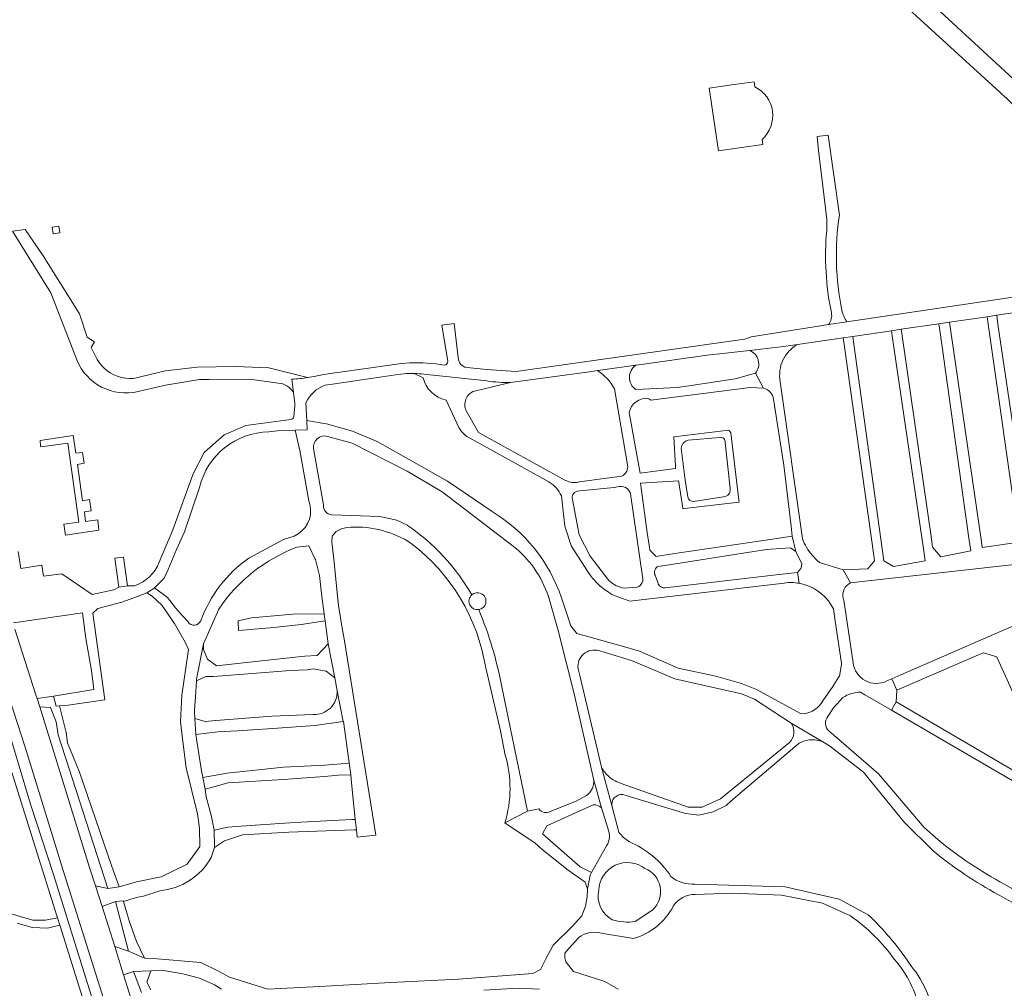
# Model space of a CAD drawing. Extents: x 148869 to 161638, y 453607 to 469810.
# Tile 22 of 256: x 154256 to 154438, y 459976 to 460155. Entities that reach past the tile are written whole.
import ezdxf

# ---------------------------------------------------------------- set-up
doc = ezdxf.new("R2010")
doc.units = 0
for name, color, linetype, lineweight in [('B-RO-VH-VERHARDING_ASFALT-GV', 251, 'CONTINUOUS', 18), ('B-RO-VH-VERHARDING_HALFVERHARDING_GRIND-GV', 251, 'CONTINUOUS', 18), ('B-RO-VH-VERHARDING_SIERBESTRATING-GV', 251, 'CONTINUOUS', 18), ('B-RO-VH-VERHARDING_STRAATBAKSTEEN-GV', 251, 'CONTINUOUS', 18)]:
    doc.layers.add(name, color=color, linetype=linetype, lineweight=lineweight)

msp = doc.modelspace()

# ---------------------------------------------------------------- linework, layer by layer
at = {"layer": 'B-RO-VH-VERHARDING_ASFALT-GV', "flags": 128}
for points in [[(154439.46, 460143.9), (154421.14, 460160.87), (154399.23, 460181.02), (154399.1, 460180.89), (154398.3, 460181.54)], [(154398.42, 460176.9), (154401.67, 460173.78), (154414.92, 460161.58), (154418.76, 460158.12), (154437.05, 460141.37)], [(154450.44, 460105.18), (154444.83, 460104.35), (154408.7, 460098.96), (154405.31, 460098.45), (154404.16, 460098.28), (154391.01, 460096.15), (154390.23, 460095.89), (154389.73, 460095.72), (154347.5, 460089.76), (154344.73, 460089.95), (154342.07, 460090.14), (154338.34, 460090.5)], [(154346.44, 460087.72), (154361.1, 460089.73), (154362.55, 460089.93), (154363.56, 460090.07), (154369.67, 460090.93), (154370.2, 460091), (154382.83, 460092.78), (154386.21, 460093.16), (154390.67, 460093.66), (154396.97, 460094.38), (154399.58, 460094.76), (154408.03, 460096), (154409.79, 460096.26), (154416.94, 460097.31), (154418.74, 460097.57), (154425.71, 460098.59), (154427.68, 460098.88), (154434.67, 460099.91), (154436.42, 460100.16), (154442.33, 460101.03), (154446.86, 460101.7), (154450.65, 460102.25)], [(154336.79, 460092.35), (154336.05, 460098.63), (154333.73, 460098.34), (154334.85, 460091.61)], [(154327.82, 460091.35), (154326.29, 460091.24), (154311.85, 460089.2), (154310.09, 460088.83), (154308.91, 460088.64)], [(154312.15, 460087.21), (154313.94, 460087.48), (154325.63, 460089.23), (154326.73, 460089.34)], [(154330.44, 460089.26), (154342.1, 460088.01)], [(154306, 460088.34), (154306.29, 460085.9), (154306.54, 460083.82), (154306.51, 460083.39), (154306.35, 460081.38)], [(154301.75, 460078.57), (154303.35, 460078.79), (154306.59, 460078.89), (154308.83, 460078.98), (154308.75, 460080.68), (154308.59, 460083.97)], [(154305.83, 460080.9), (154297.46, 460079.75), (154293.46, 460078.03), (154289.76, 460074.77), (154287.73, 460070.82), (154283.95, 460060.49), (154281.46, 460054.46)], [(154280.58, 460049.72), (154282.38, 460051.52), (154283.09, 460053.13), (154284.64, 460056.81), (154286.11, 460060.09), (154288.92, 460068.31)], [(154276.86, 460050.1), (154275.57, 460050.1), (154273.95, 460049.87), (154273.02, 460049.35), (154269.01, 460048.48), (154263.4, 460052.3), (154260.03, 460051.89), (154259.75, 460053.92), (154255.84, 460053.33), (154255.37, 460056.47)], [(154254.46, 460043.23), (154267.23, 460045.08), (154267.87, 460040.35), (154268.91, 460034.41), (154269.34, 460030.94), (154261.85, 460029.65), (154262.38, 460027.83), (154262.99, 460027.88), (154264.17, 460027.97), (154271.36, 460029.02), (154269.13, 460045.03), (154270.11, 460045.93), (154274.55, 460047.07), (154276.77, 460047.87), (154279.18, 460048.82), (154280.44, 460049.58), (154280.58, 460049.72)], [(154301.77, 459896.49), (154299.95, 459901.1), (154296.93, 459909.14), (154290, 459930.17), (154281.91, 459955.58), (154274.82, 459978.13), (154274.57, 459978.9), (154273.23, 459983.33), (154270.86, 459990.76), (154269.65, 459994.58), (154268.56, 459997.94), (154259.32, 460027.68), (154258.83, 460029.26), (154258.55, 460030.12), (154254.74, 460042.07)], [(154253.83, 460028.79), (154256.59, 460020.45), (154259.71, 460010.23), (154263.66, 459997.41), (154276.48, 459956.68), (154277.19, 459954.38), (154280.26, 459944.84), (154283.27, 459935.59), (154284.13, 459932.95), (154287.88, 459921.14), (154291.26, 459910.7)]]:
    msp.add_lwpolyline(points, dxfattribs=at)
at = {"layer": 'B-RO-VH-VERHARDING_ASFALT-GV'}
for points in [[(154437.05, 460141.37, -0.076799), (154442.57, 460135.15)], [(154334.23, 460090.92, 0.056923), (154327.82, 460091.35)], [(154334.85, 460091.61, -0.344587), (154334.23, 460090.92)], [(154338.34, 460090.5, -0.372528), (154336.79, 460092.35)], [(154326.73, 460089.34, -0.023367), (154328.61, 460089.39)], [(154328.61, 460089.39, -0.02245), (154330.44, 460089.26)], [(154308.91, 460088.64, -0.021677), (154306, 460088.34)], [(154342.1, 460088.01, 0.03587), (154346.44, 460087.72)], [(154308.59, 460083.97, -0.204883), (154312.15, 460087.21)], [(154306.35, 460081.38, -0.27272), (154305.83, 460080.9)], [(154288.92, 460068.31, -0.347105), (154301.75, 460078.57)], [(154281.46, 460054.46, -0.212776), (154276.86, 460050.1)]]:
    msp.add_lwpolyline(points, format="xyb", dxfattribs=at)
at = {"layer": 'B-RO-VH-VERHARDING_ASFALT-GV', "flags": 128}
msp.add_lwpolyline([(154273.95, 460049.87), (154275.57, 460050.1), (154274.84, 460055.41), (154273.25, 460055.2)], close=True, dxfattribs=at)
at = {"layer": 'B-RO-VH-VERHARDING_HALFVERHARDING_GRIND-GV', "flags": 128}
for points in [[(154407.32, 460118.72), (154405.22, 460133.53), (154403.19, 460133.24), (154403.44, 460130.66), (154404.77, 460120), (154404.98, 460117.92), (154404.96, 460115.81)], [(154269.99, 460091.99), (154268.83, 460094.19), (154269.49, 460095.23), (154268.11, 460096.11), (154266.7, 460100.42), (154259.95, 460111.2), (154256.62, 460116.05), (154254.29, 460115.71), (154261.41, 460104.31), (154266.21, 460091.91)], [(154442.59, 460058.27), (154436.66, 460098.55), (154436.42, 460100.16), (154434.67, 460099.91), (154434.86, 460098.51), (154440.43, 460059.15)], [(154405.31, 460098.45), (154408.7, 460098.96)], [(154440.57, 460058.16), (154433.74, 460057.22), (154433.6, 460058.21), (154427.93, 460097.16), (154427.68, 460098.88), (154425.71, 460098.59), (154425.88, 460097.39), (154431.29, 460058.93), (154431.62, 460056.59), (154426.11, 460055.48), (154424.56, 460057.24), (154424.33, 460058.81), (154418.85, 460096.79), (154418.74, 460097.57), (154416.94, 460097.31), (154417.14, 460095.92), (154422.86, 460056.94), (154423.19, 460054.7), (154417.31, 460053.65), (154415.53, 460054.74), (154409.98, 460094.85), (154409.79, 460096.26), (154408.03, 460096), (154408.27, 460094.3), (154413.69, 460055.74), (154413.84, 460054.7), (154412.55, 460053.27), (154408.04, 460053.04), (154409.39, 460050.66), (154412.64, 460051.03), (154440.82, 460054.17)], [(154399.58, 460094.76), (154396.97, 460094.38), (154390.67, 460093.66)], [(154308.91, 460088.64), (154301.72, 460090.46), (154295.59, 460090.71), (154288.48, 460090.58), (154282.62, 460089.91), (154276.7, 460088.49)], [(154328.61, 460089.39), (154330.27, 460088.61)], [(154342.1, 460088.01), (154330.44, 460089.26)], [(154369.67, 460090.93), (154363.56, 460090.07), (154362.55, 460089.93)], [(154372.06, 460084.73), (154372.42, 460084.48), (154390.79, 460086.83), (154393.3, 460086.65), (154391.76, 460089.46), (154388.03, 460088.41), (154386.78, 460088.23), (154379.87, 460087.2), (154377.28, 460086.82), (154369.64, 460086.41)], [(154391.76, 460089.46), (154393.3, 460086.65)], [(154277.54, 460086.08), (154282.6, 460087.24), (154288.89, 460088.27), (154290.68, 460088.29), (154298.24, 460088.36), (154303.44, 460087.63)], [(154306.29, 460085.9), (154306, 460088.34)], [(154339.77, 460086.15), (154346.44, 460087.72)], [(154400.47, 460058.85), (154396.38, 460087.88)], [(154365.7, 460086.58), (154368.16, 460072.13)], [(154334.53, 460084.46), (154336.89, 460079.41), (154337.13, 460079.03), (154337.4, 460078.67), (154337.7, 460078.34), (154338.03, 460078.03), (154338.38, 460077.76), (154338.76, 460077.52), (154353.55, 460069.35), (154353.62, 460069.31)], [(154395.11, 460084.63), (154397.05, 460072.41), (154398.38, 460061.12), (154398.6, 460059.28), (154399.27, 460056.44), (154400.38, 460054.18)], [(154356.71, 460069.58), (154356.65, 460069.62), (154340.54, 460078.46), (154338.27, 460082.46)], [(154373.84, 460053.7), (154393.84, 460056.82), (154398.24, 460057.13), (154399.27, 460056.44), (154398.6, 460059.28), (154394.95, 460058.74), (154376.44, 460055.99), (154373.39, 460055.53), (154372.23, 460056.69), (154372.16, 460057.19), (154371.77, 460059.97), (154370.69, 460067.71), (154370.5, 460069.09), (154377.56, 460069.51), (154377.6, 460069.25), (154378.34, 460064.5), (154378.36, 460064.35), (154378.62, 460064.39), (154388.76, 460065.58), (154388.71, 460065.98), (154387.25, 460078.43), (154386.86, 460078.92), (154376.68, 460077.7), (154376.98, 460072.22), (154377.01, 460071.79), (154370.44, 460070.97), (154369.95, 460073.65), (154368.52, 460081.47), (154368.4, 460082.12)], [(154343.03, 460063.84), (154334.78, 460069.46), (154321.78, 460076.83), (154317.2, 460078.7), (154312.38, 460080.09), (154311.57, 460080.22), (154308.75, 460080.68), (154308.83, 460078.98), (154306.59, 460078.89), (154307.46, 460075.15), (154309.1, 460065.83)], [(154312.6, 460077.76), (154317.12, 460076.5), (154327.32, 460071.34), (154333.81, 460067.51), (154346.71, 460057.62)], [(154379.3, 460077.03), (154385.16, 460077.57)], [(154386.18, 460076.61), (154387.12, 460068.17)], [(154311.82, 460065.07), (154309.98, 460075.5)], [(154379.26, 460066.57), (154378.8, 460069.63), (154378.02, 460075.6)], [(154367.04, 460070.39), (154364.21, 460070), (154359.24, 460069.33), (154358.97, 460069.29)], [(154358.76, 460067.61), (154359.29, 460067.67), (154365.61, 460068.32), (154366.28, 460068.39)], [(154355.86, 460066.73), (154356.33, 460062.78), (154356.51, 460061.23), (154356.59, 460060.97), (154357.68, 460057.55), (154357.7, 460057.48), (154360.84, 460052.6)], [(154364.63, 460051.1), (154361.2, 460055.56), (154359.14, 460059.52), (154357.91, 460066.06)], [(154368.63, 460067.24), (154368.66, 460067.14), (154370.93, 460051.41)], [(154386.26, 460066.64), (154380.34, 460065.69)], [(154327.4, 460061.29), (154327.36, 460061.31), (154325.42, 460062.22), (154322.59, 460062.84), (154322.3, 460062.91), (154313.36, 460063.26)], [(154306.91, 460057.23), (154309.12, 460057.48), (154310.33, 460055.03), (154310.36, 460054.97), (154311.09, 460052.01), (154311.54, 460048.11), (154311.96, 460044.94), (154312.04, 460044.38), (154312.13, 460043.64), (154312.69, 460039.35), (154313.93, 460033.06), (154314.4, 460030.67), (154315.51, 460024.99), (154315.52, 460024.96), (154316.6, 460017.36), (154316.61, 460017.28), (154316.9, 460015.18), (154316.91, 460015.06), (154317.04, 460013.67), (154317.7, 460006.85), (154317.93, 460004.99), (154317.94, 460004.95), (154318.09, 460003.6), (154321.56, 460003.98), (154315.64, 460040.26), (154315.3, 460042.29), (154314.62, 460046.48), (154314.51, 460047.6), (154313.69, 460055.57), (154313.41, 460058.27), (154313.44, 460059.27), (154314.18, 460060.18), (154315.15, 460060.67), (154316.17, 460060.91), (154316.93, 460060.96)], [(154307.13, 460059.73), (154306.42, 460059.29), (154304.45, 460058.68), (154298.03, 460055.22)], [(154409.39, 460050.66), (154408.04, 460053.04), (154403.64, 460054.44)], [(154373.74, 460050.71), (154373.22, 460052.04)], [(154399.9, 460050.56), (154399.57, 460052.59), (154395.6, 460052.12), (154375.08, 460049.7)], [(154399.57, 460052.59), (154399.9, 460050.56)], [(154286.77, 460043.41), (154285.74, 460044.57), (154284.47, 460046.05), (154282.98, 460047.94), (154280.58, 460049.72), (154280.44, 460049.58), (154279.18, 460048.82), (154280.14, 460048.19), (154281.94, 460046.53), (154284.3, 460043.13), (154286.24, 460039.67), (154286.84, 460038.3), (154286.28, 460034.49), (154285.6, 460029.88), (154285.4, 460024.91), (154285.8, 460021.28), (154286.46, 460016.42), (154288.53, 460007.9), (154288.92, 460005.23), (154288.99, 460001.87), (154286.64, 459998.59), (154281.8, 459996.22), (154277.22, 459995.29), (154274.02, 459994.37), (154271.96, 459994.08), (154271.92, 459994.09)], [(154365.84, 460048.22), (154368.53, 460047.28), (154397.08, 460050.61)], [(154369.04, 460049.76), (154367.53, 460049.64)], [(154353.46, 460048.11), (154355.25, 460041.86), (154358.26, 460030.12), (154361.86, 460014.16), (154363.29, 460008.98), (154364.44, 460005.22)], [(154400.23, 460026.42), (154391.96, 460030.94), (154389.17, 460032), (154384.47, 460033.38), (154377.45, 460034.88), (154370.3, 460037.99), (154366.92, 460039.01), (154358.71, 460041.25), (154357.61, 460042.69), (154355.88, 460047.9)], [(154409.85, 460035.86), (154408.15, 460047.46), (154408.03, 460047.78)], [(154291.07, 459999.82), (154291.66, 460001.68), (154291.61, 460004.9), (154291.08, 460007.65), (154290.14, 460011.04), (154289.95, 460012.45), (154289.51, 460014.64), (154289.49, 460014.68), (154289.24, 460015.83), (154288.43, 460021.34), (154288.24, 460022.56), (154288.05, 460025.55), (154287.98, 460026.71), (154287.96, 460027.04), (154288.2, 460030.56), (154288.33, 460032.53), (154288.35, 460032.8), (154289.61, 460039.35), (154292.45, 460045.78)], [(154405.81, 460046.54), (154406.21, 460045.83), (154406.55, 460043.54), (154407.69, 460035.81), (154407.73, 460035.56), (154407.31, 460033.39), (154407.21, 460033.24), (154405.96, 460031.26), (154404.38, 460029.01), (154403.91, 460028.34)], [(154443.89, 460044.58), (154418.7, 460033.61), (154417.02, 460032.88), (154417.93, 460030.79), (154421.19, 460032.2), (154433.04, 460037.31), (154433.97, 460037.71), (154436.45, 460036.96), (154436.53, 460036.77), (154444.39, 460019.38)], [(154362.82, 460038.1), (154363.97, 460037.76), (154368.87, 460036.3), (154376.89, 460032.91), (154389.17, 460030.12), (154391.6, 460029.09), (154398.37, 460024.68), (154404.24, 460021.22), (154405.47, 460020.49), (154411.8, 460015.62), (154419.27, 460006.36), (154424.66, 460001.05)], [(154341.86, 460034.91), (154344.57, 460023.24), (154345.49, 460018.77)], [(154366.5, 460004.5), (154365.25, 460009.19), (154363.32, 460016.51), (154359.26, 460033.47), (154358.95, 460034.76)], [(154411.23, 460030.41), (154412.03, 460029.94), (154416.97, 460027.07), (154417.85, 460028.6), (154417.93, 460030.79), (154417.02, 460032.88), (154416.12, 460032.49)], [(154345.4, 460006.24), (154349.58, 460008.39), (154344.82, 460031.4)], [(154289.46, 459909.57), (154286.19, 459919.62), (154282.11, 459932.54), (154281.18, 459934.92), (154278.2, 459944.53), (154275.21, 459953.8), (154274.53, 459956.12), (154261.86, 459996.7), (154257.63, 460009.67), (154254.27, 460020.88), (154251.98, 460028.25), (154253.83, 460028.79), (154253.27, 460030.62), (154250.33, 460030.09), (154250.42, 460028.14), (154251.59, 460023.62), (154262.49, 459989.01), (154262.62, 459988.63)], [(154292.27, 460023.07), (154295.96, 460023.29), (154298.68, 460023.45), (154302.46, 460023.67), (154310.22, 460024.22), (154315.51, 460024.99), (154314.4, 460030.67)], [(154405.2, 460025.89), (154406.24, 460027.51), (154407.94, 460029.41)], [(154440.17, 460015.52), (154418.54, 460028.2), (154417.85, 460028.6), (154416.97, 460027.07), (154442.7, 460012.1)], [(154309.91, 460026.27), (154302.3, 460025.98), (154291.92, 460025.2), (154289.92, 460024.96), (154288.05, 460025.55), (154288.24, 460022.56), (154292.27, 460023.07)], [(154404.24, 460021.22), (154398.37, 460024.68)], [(154425.52, 460003.12), (154422.98, 460005.36), (154414.55, 460015.28), (154405.37, 460023.26)], [(154398.06, 460021.11), (154385.31, 460010.67), (154381.94, 460009.16), (154379.35, 460009.14), (154366.95, 460013.54)], [(154387.17, 460010.16), (154388.54, 460011.33), (154399.84, 460020.97), (154400.57, 460021.31)], [(154363.44, 460016.27), (154363.32, 460016.51), (154365.25, 460009.19)], [(154363.29, 460008.98), (154361.86, 460014.16)], [(154360.75, 460011.46), (154360.49, 460011.31), (154358.58, 460010.26), (154353.82, 460008.32)], [(154367.21, 460011.49), (154368.85, 460010.99), (154378.86, 460007.93), (154381.29, 460007.63), (154383.98, 460008.28), (154386.34, 460009.45), (154387.17, 460010.16)], [(154345.4, 460006.24), (154351.01, 460002.46), (154352.34, 460001.29), (154357.13, 459997.48), (154360.25, 459995.25), (154360.73, 459993.97), (154361.22, 459996.57), (154361.47, 459997.02), (154359.35, 459998.07), (154352.37, 460004.19), (154353.17, 460005.67), (154361.74, 460009.58)], [(154351.71, 460008.84), (154351.14, 460008.72), (154349.58, 460008.39), (154345.4, 460006.24)], [(154364.21, 460001.95), (154361.47, 459997.02), (154361.22, 459996.57), (154360.73, 459993.97), (154360.66, 459992.53), (154360.32, 459990.78), (154359.62, 459989.01), (154357.9, 459987.1), (154354.37, 459983.57), (154352.93, 459980.96), (154351.99, 459979.08), (154350.59, 459978.32), (154336.8, 459977.33), (154324.29, 459976.71), (154311.1, 459975.95), (154301.54, 459975.42), (154294.48, 459977.67), (154292.44, 459978.78), (154289.17, 459980.36), (154280.3, 459981.15), (154278.7, 459981.19), (154275.74, 459982.48), (154273.23, 459983.33), (154274.57, 459978.9), (154274.82, 459978.13), (154276.66, 459978.71), (154279.87, 459978.86), (154281.95, 459978.97), (154285.82, 459978.26), (154288.91, 459977.5), (154291.68, 459976.25), (154292.95, 459975.43)], [(154271.92, 459994.09), (154269.65, 459994.58), (154270.86, 459990.76), (154273.33, 459991.69), (154274.84, 459991.77), (154274.86, 459991.69), (154276.8, 459992.27), (154277.48, 459992.47), (154278.53, 459992.68), (154281.53, 459993.66)], [(154413.23, 459988.65), (154412.65, 459989.18), (154407.29, 459992.09), (154397.28, 459994.38), (154380.58, 459994.9)], [(154380.61, 459992.99), (154387.49, 459993.21), (154396.57, 459992.84), (154404.16, 459991.34), (154409.36, 459989.01)], [(154255.16, 459987.65), (154257.92, 459986.85), (154260.8, 459986.74), (154263.07, 459987.28), (154262.62, 459988.63), (154260.42, 459988.22), (154258.03, 459988.22), (154255.7, 459988.92), (154253.22, 459989.62)], [(154372.77, 459990.16), (154369.55, 459988)], [(154262.62, 459988.63), (154263.07, 459987.28), (154263.14, 459987.09), (154272.25, 459957.93)], [(154362.98, 459985.86), (154363.62, 459985.75), (154369.2, 459984.81)], [(154366.37, 459975.43), (154363.88, 459976.88), (154360.82, 459977.87), (154358.11, 459978.73), (154356.71, 459980.5), (154356.51, 459981.25), (154356.5, 459982.09), (154357.22, 459982.98), (154359.09, 459985.02)], [(154279.87, 459975.35), (154279.18, 459976.72), (154279.87, 459978.86), (154276.66, 459978.71), (154278.15, 459974.81)], [(154341.5, 459975.27), (154347.92, 459975.65), (154351.84, 459975.42)]]:
    msp.add_lwpolyline(points, dxfattribs=at)
at = {"layer": 'B-RO-VH-VERHARDING_HALFVERHARDING_GRIND-GV'}
for points in [[(154407.79, 460101.09, -0.089647), (154407.32, 460118.72)], [(154404.96, 460115.81, 0.073899), (154405.83, 460100.68)], [(154405.83, 460100.68, -0.221258), (154405.31, 460098.45)], [(154408.7, 460098.96, -0.097224), (154407.79, 460101.09)], [(154396.38, 460087.88, -0.326454), (154399.58, 460094.76)], [(154390.67, 460093.66, -0.521354), (154391.76, 460089.46)], [(154266.21, 460091.91, 0.372974), (154277.54, 460086.08)], [(154271.18, 460090.46, -0.068724), (154269.99, 460091.99)], [(154276.7, 460088.49, -0.217279), (154271.18, 460090.46)], [(154330.44, 460089.26, 0.02245), (154328.61, 460089.39)], [(154362.55, 460089.93, -0.124756), (154365.7, 460086.58)], [(154369.64, 460086.41, -0.532612), (154369.67, 460090.93)], [(154303.44, 460087.63, -0.240638), (154306.29, 460085.9)], [(154306, 460088.34, 0.021677), (154308.91, 460088.64)], [(154330.27, 460088.61, 0.28609), (154334.53, 460084.46)], [(154346.44, 460087.72, -0.03587), (154342.1, 460088.01)], [(154338.27, 460082.46, -0.448271), (154339.77, 460086.15)], [(154393.3, 460086.65, -0.323951), (154395.11, 460084.63)], [(154368.4, 460082.12, -0.407841), (154372.06, 460084.73)], [(154309.98, 460075.5, -0.525199), (154312.6, 460077.76)], [(154378.02, 460075.6, -0.319795), (154379.3, 460077.03)], [(154385.16, 460077.57, -0.525193), (154386.18, 460076.61)], [(154368.16, 460072.13, -0.267525), (154367.04, 460070.39)], [(154353.62, 460069.31, -0.149035), (154355.86, 460066.73)], [(154358.97, 460069.29, -0.184025), (154356.71, 460069.58)], [(154357.91, 460066.06, -0.430432), (154358.76, 460067.61)], [(154366.28, 460068.39, -0.429942), (154368.63, 460067.24)], [(154387.12, 460068.17, -0.358244), (154386.26, 460066.64)], [(154309.1, 460065.83, -0.365648), (154307.13, 460059.73)], [(154380.34, 460065.69, -0.396929), (154379.26, 460066.57)], [(154313.36, 460063.26, -0.431765), (154311.82, 460065.07)], [(154355.88, 460047.9, 0.177979), (154343.03, 460063.84)], [(154316.93, 460060.96, -0.154771), (154328.08, 460057.96)], [(154339.27, 460048.41, 0.114926), (154327.4, 460061.29)], [(154401.24, 460057.23, -0.044347), (154400.47, 460058.85)], [(154292.45, 460045.78, -0.156477), (154306.91, 460057.23)], [(154328.08, 460057.96, -0.1928), (154341.86, 460034.91)], [(154346.71, 460057.62, -0.151597), (154353.46, 460048.11)], [(154403.64, 460054.44, -0.090633), (154401.24, 460057.23)], [(154298.03, 460055.22, 0.15335), (154289.12, 460043.59)], [(154373.22, 460052.04, -0.468836), (154373.84, 460053.7)], [(154400.38, 460054.18, -0.218413), (154399.57, 460052.59)], [(154360.84, 460052.6, 0.07435), (154363.3, 460049.85)], [(154367.53, 460049.64, -0.147208), (154364.63, 460051.1)], [(154370.93, 460051.41, -0.488033), (154369.04, 460049.76)], [(154363.3, 460049.85, 0.061002), (154365.84, 460048.22)], [(154374.22, 460049.96, -0.183103), (154373.74, 460050.71)], [(154375.08, 460049.7, -0.180359), (154374.22, 460049.96)], [(154397.08, 460050.61, -0.080794), (154399.9, 460050.56)], [(154399.9, 460050.56, -0.21238), (154405.81, 460046.54)], [(154408.03, 460047.78, -0.354384), (154409.39, 460050.66)], [(154340.57, 460045.69, -0.736774), (154339.27, 460048.41)], [(154339.27, 460048.41, 0.736774), (154340.57, 460045.69)], [(154340.95, 460048.7, 0.293933), (154339.27, 460048.41)], [(154341.86, 460046.82, 0.378647), (154340.95, 460048.7)], [(154340.57, 460045.69, 0.296465), (154341.86, 460046.82)], [(154344.82, 460031.4, 0.054487), (154340.57, 460045.69)], [(154289.12, 460043.59, -0.575627), (154286.77, 460043.41)], [(154358.95, 460034.76, -0.541667), (154362.82, 460038.1)], [(154416.12, 460032.49, -0.519163), (154409.85, 460035.86)], [(154314.4, 460030.67, -0.439567), (154309.91, 460026.27)], [(154407.94, 460029.41, -0.141666), (154411.23, 460030.41)], [(154403.91, 460028.34, -0.258139), (154400.23, 460026.42)], [(154405.37, 460023.26, -0.420235), (154405.2, 460025.89)], [(154398.37, 460024.68, -0.390848), (154398.06, 460021.11)], [(154400.57, 460021.31, -0.125811), (154403.08, 460021.54)], [(154403.08, 460021.54, -0.058737), (154404.24, 460021.22)], [(154345.49, 460018.77, -0.146928), (154345.4, 460006.24)], [(154364.84, 460014.63, -0.093174), (154363.44, 460016.27)], [(154366.95, 460013.54, -0.103281), (154364.84, 460014.63)], [(154361.86, 460014.16, -0.24198), (154360.75, 460011.46)], [(154365.25, 460009.19, -0.499678), (154367.21, 460011.49)], [(154361.74, 460009.58, -0.237588), (154363.29, 460008.98)], [(154353.82, 460008.32, -0.389453), (154351.71, 460008.84)], [(154364.44, 460005.22, -0.28386), (154364.21, 460001.95)], [(154368.38, 460002.76, -0.103554), (154366.5, 460004.5)], [(154376.15, 459996.33, 0.146991), (154368.38, 460002.76)], [(154437.83, 459994.88, -0.047384), (154425.52, 460003.12)], [(154424.66, 460001.05, 0.048669), (154436.77, 459992.92)], [(154281.53, 459993.66, 0.245945), (154291.07, 459999.82)], [(154362.79, 459993.77, -0.608), (154371.34, 459997.77)], [(154371.34, 459997.77, -0.553881), (154372.77, 459990.16)], [(154380.58, 459994.9, -0.204019), (154376.15, 459996.33)], [(154454.19, 459987.5, -0.05684), (154437.83, 459994.88)], [(154365.28, 459988.31, -0.339224), (154362.79, 459993.77)], [(154376.58, 459990.81, -0.244109), (154380.61, 459992.99)], [(154436.77, 459992.92, 0.049985), (154451.79, 459986.04)], [(154369.2, 459984.81, 0.204302), (154376.58, 459990.81)], [(154409.36, 459989.01, -0.085848), (154417.5, 459980.94)], [(154369.55, 459988, -0.124938), (154365.28, 459988.31)], [(154420.51, 459979.84, 0.053669), (154413.23, 459988.65)], [(154359.09, 459985.02, -0.215593), (154362.98, 459985.86)], [(154417.5, 459980.94, -0.128861), (154422.2, 459971.51)], [(154424.9, 459968.72, 0.159879), (154420.51, 459979.84)]]:
    msp.add_lwpolyline(points, format="xyb", dxfattribs=at)
at = {"layer": 'B-RO-VH-VERHARDING_HALFVERHARDING_GRIND-GV', "flags": 128}
for points in [[(154307.73, 460042.95), (154312.13, 460043.64), (154312.04, 460044.38), (154311.96, 460044.94), (154306.2, 460044.86), (154298.54, 460044.17), (154296.07, 460043.64), (154296.14, 460041.84), (154302.67, 460042.37)], [(154312.69, 460039.35), (154310.69, 460037.22), (154308.36, 460037.09), (154300.4, 460036.2), (154292.07, 460035.31), (154290.4, 460036.54), (154289.64, 460038.34), (154289.61, 460039.35), (154288.35, 460032.8), (154288.33, 460032.53), (154290.06, 460033.33), (154291.5, 460033.32), (154297.93, 460033.79), (154305.65, 460034.4), (154308.89, 460034.54), (154309.96, 460034.71), (154312.34, 460034.28), (154313.93, 460033.06)], [(154258.83, 460029.26), (154259.32, 460027.68), (154261.35, 460027.57), (154262.36, 460024.91), (154262.76, 460022.54), (154271.92, 459994.09), (154271.96, 459994.08), (154274.02, 459994.37), (154272.65, 459998.17), (154266.7, 460015.59), (154264.49, 460021.04), (154264.25, 460022.98), (154262.99, 460027.88), (154262.38, 460027.83), (154261.85, 460029.65)], [(154289.51, 460014.64), (154289.95, 460012.45), (154294.22, 460013.62), (154304.36, 460014.26), (154312.05, 460014.79), (154315.21, 460015.11), (154316.91, 460015.06), (154316.9, 460015.18), (154316.61, 460017.28), (154312.11, 460016.88), (154304.46, 460016.56), (154294.01, 460015.41)], [(154291.66, 460001.68), (154293.54, 460002.92), (154296.86, 460004.01), (154305.43, 460004.49), (154317.52, 460004.96), (154317.94, 460004.95), (154317.93, 460004.99), (154317.7, 460006.85), (154317.11, 460006.87), (154306.57, 460006.29), (154298.25, 460005.71), (154294.16, 460005.43), (154291.61, 460004.9)], [(154278.7, 459981.19), (154277.25, 459984.24), (154275.9, 459988.11), (154275.46, 459989.55), (154274.86, 459991.69), (154274.84, 459991.77), (154273.33, 459991.69), (154275.74, 459982.48)]]:
    msp.add_lwpolyline(points, close=True, dxfattribs=at)
at = {"layer": 'B-RO-VH-VERHARDING_SIERBESTRATING-GV', "flags": 128}
msp.add_lwpolyline([(154391.66, 460142.46), (154391.53, 460143.4), (154387.86, 460142.88), (154383.24, 460142.23), (154384.97, 460130.62), (154389.65, 460131.27), (154393.15, 460131.76), (154393.02, 460132.7)], dxfattribs=at)
at = {"layer": 'B-RO-VH-VERHARDING_SIERBESTRATING-GV'}
msp.add_lwpolyline([(154393.02, 460132.7, 0.53109), (154391.66, 460142.46)], format="xyb", dxfattribs=at)
at = {"layer": 'B-RO-VH-VERHARDING_SIERBESTRATING-GV', "flags": 128}
msp.add_lwpolyline([(154262.89, 460116.67), (154261.63, 460116.49), (154261.81, 460115.23), (154263.07, 460115.41)], close=True, dxfattribs=at)
at = {"layer": 'B-RO-VH-VERHARDING_STRAATBAKSTEEN-GV', "flags": 128}
msp.add_lwpolyline([(154259.5, 460076.02), (154259.53, 460075.83), (154264.54, 460076.53), (154266.57, 460061.88), (154263.78, 460061.49), (154264.07, 460059.48), (154270.28, 460060.38), (154270.06, 460062.31), (154267.83, 460062.02), (154267.59, 460063.82), (154268.83, 460064), (154268.56, 460066.05), (154267.26, 460065.85), (154266.34, 460072.57), (154267.54, 460072.77), (154267.23, 460074.8), (154266.01, 460074.62), (154265.54, 460077.9), (154259.41, 460076.97)], close=True, dxfattribs=at)

doc.saveas('drawing.dxf')
